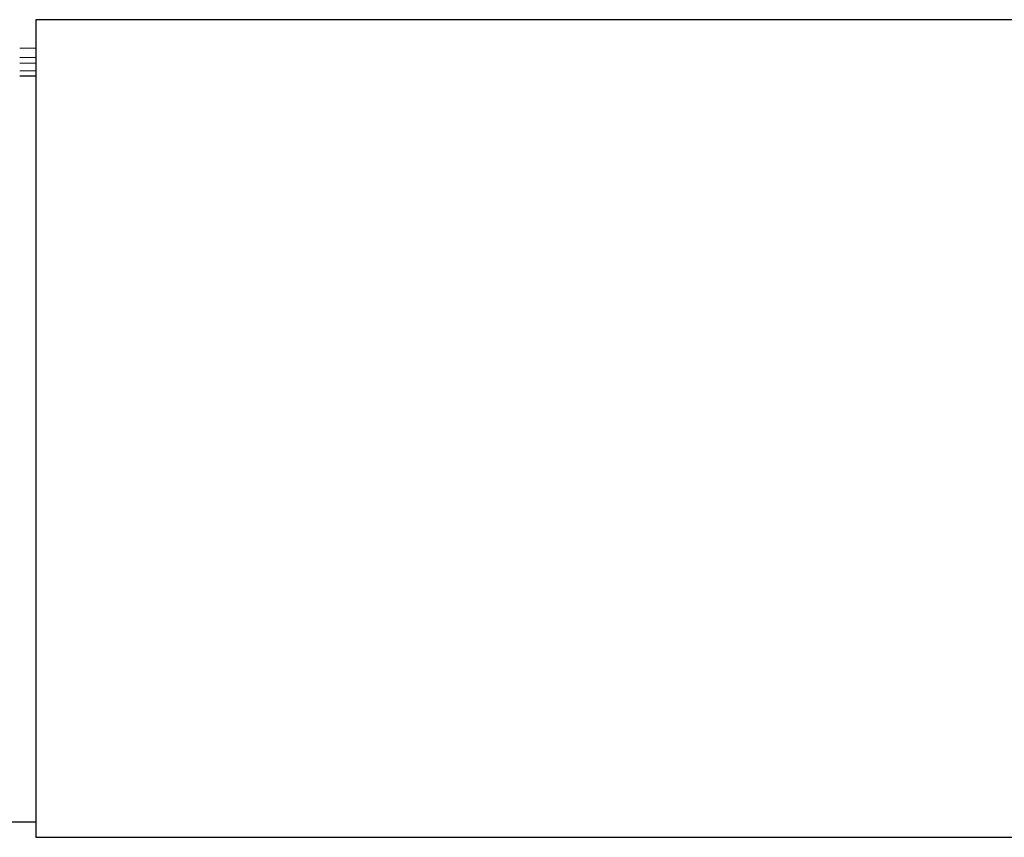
# Model space of a CAD drawing. Header units: inches. Extents: x 0 to 23760, y -13 to 16800.
# Tile 52 of 207: x 6452 to 6910, y 5909 to 6289. Entities that reach past the tile are written whole.
import ezdxf

# ---------------------------------------------------------------- set-up
doc = ezdxf.new("R2010")
doc.units = ezdxf.units.IN
doc.layers.add('254', color=7, linetype='Continuous', true_color=0xffffff)

msp = doc.modelspace()

# ---------------------------------------------------------------- linework, layer by layer
at = {"layer": '254', "color": 2, "linetype": 'Continuous', "lineweight": 25}
for p, q in [((6959.465, 6288.712), (6459.465, 6288.712)), ((6459.465, 6288.712), (6459.465, 5908.712)), ((6459.471, 6262.541), (6451.97, 6262.541)), ((6459.471, 5915.683), (6401.965, 5915.683)), ((6459.465, 5908.712), (6959.465, 5908.712))]:
    msp.add_line(p, q, dxfattribs=at)
at = {"layer": '254', "color": 110, "linetype": 'Continuous', "lineweight": 13}
for p, q in [((6459.471, 6275.504), (6451.97, 6275.504)), ((6459.471, 6271.072), (6451.97, 6271.072)), ((6459.471, 6268.539), (6451.97, 6268.539)), ((6459.471, 6265.006), (6451.97, 6265.006))]:
    msp.add_line(p, q, dxfattribs=at)

doc.saveas('drawing.dxf')
